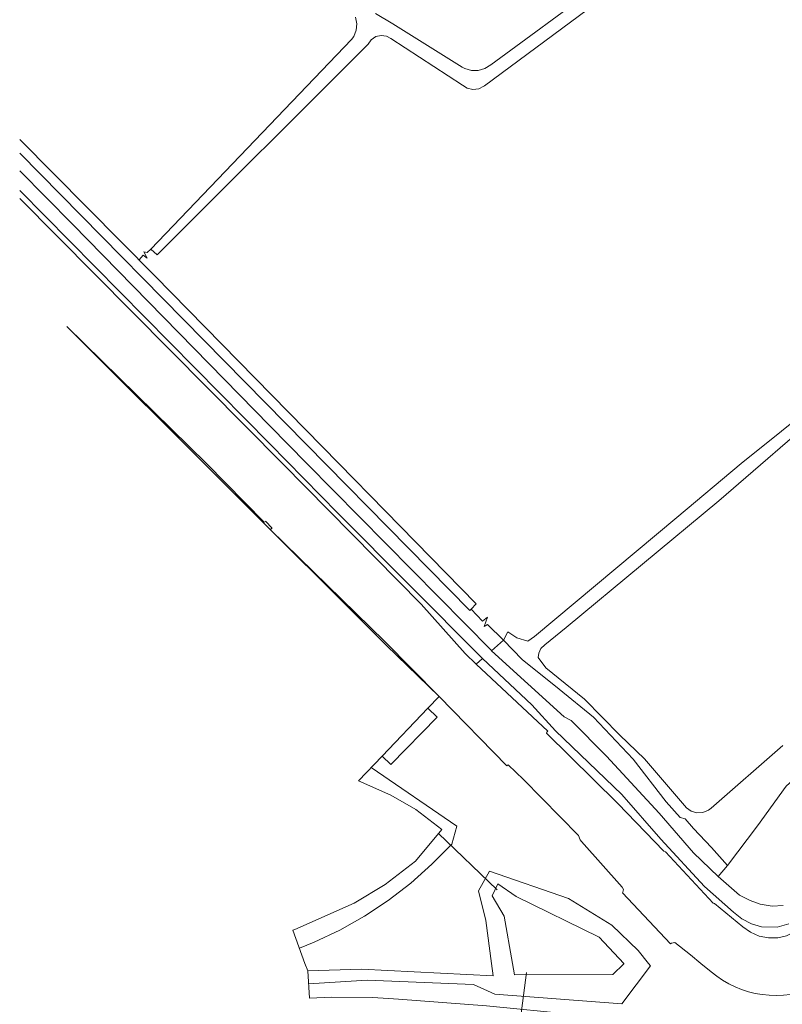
# Model space of a CAD drawing. Header units: metres. Extents: x 83575 to 86200, y 450600 to 453750.
# Tile 14 of 94: x 83950 to 84102, y 451642 to 451839. Entities that reach past the tile are written whole.
import ezdxf

# ---------------------------------------------------------------- set-up
doc = ezdxf.new("R2010")
doc.units = ezdxf.units.M
for name, color, linetype, lineweight in [('gw-bs-grondwerklijn', 253, 'Continuous', 18), ('og-bs-bebouwing', 253, 'Continuous', 18), ('vh-bs-randverharding', 253, 'Continuous', 18), ('wb-bs-taludbesch', 253, 'Continuous', 18), ('wh-bs-duiker', 253, 'duiker', 18)]:
    doc.layers.add(name, color=color, linetype=linetype, lineweight=lineweight)
doc.linetypes.add('duiker', pattern='A,0,-2,[15,RTW.shx,S=1,R=0,X=0,Y=0],-2', length=4)

msp = doc.modelspace()

# ---------------------------------------------------------------- linework, layer by layer
at = {"layer": 'gw-bs-grondwerklijn'}
for p, q in [((84000.43, 451737.11), (83999.21, 451738.43)), ((84046.74, 451714.65), (84044.35, 451712.55)), ((84042.57, 451710.99), (84041.31, 451709.89)), ((84041.31, 451709.89), (84055.64, 451696.47)), ((84031.64, 451701.04), (84033.88, 451703.37)), ((84047.43, 451689.53), (84033.88, 451703.37)), ((84055.64, 451696.47), (84055.42, 451696.28)), ((84017.74, 451686.54), (84022.45, 451691.45)), ((84020.28, 451689.19), (84037.42, 451677.45)), ((84037.42, 451677.45), (84036.42, 451673.89)), ((84036.42, 451673.89), (84032.44, 451669.84)), ((84032.44, 451669.84), (84028.19, 451666.07)), ((84043.92, 451668.48), (84041.74, 451664.53)), ((84059.72, 451662.99), (84043.92, 451668.48)), ((84089.66, 451667.37), (84091.55, 451669.56)), ((84028.19, 451666.07), (84023.68, 451662.61)), ((84041.74, 451664.53), (84043.18, 451658.57)), ((84023.68, 451662.61), (84018.95, 451659.47)), ((84068.41, 451657.65), (84059.72, 451662.99)), ((84018.95, 451659.47), (84014, 451656.68)), ((84043.18, 451658.57), (84044.36, 451650)), ((84007.05, 451650), (84004.63, 451656.63)), ((84014, 451656.68), (84008.87, 451654.24)), ((84068.41, 451657.65), (84073.67, 451652.61)), ((84065.9, 451655.25), (84070.8, 451650)), ((84008.87, 451654.24), (84005.93, 451653.06)), ((84075.74, 451650), (84073.67, 451652.61)), ((84018.33, 451648.84), (84007.6, 451648.49)), ((84044.7, 451647.53), (84018.33, 451648.84)), ((84044.36, 451650), (84044.7, 451647.53)), ((84070.42, 451641.93), (84076.14, 451649.5)), ((84070.8, 451650), (84070.84, 451649.95)), ((84076.14, 451649.5), (84075.74, 451650)), ((84019.51, 451646.65), (84007.76, 451645.94)), ((84040.74, 451645.8), (84019.51, 451646.65)), ((84044.99, 451643.84), (84040.74, 451645.8)), ((84070.42, 451641.93), (84044.99, 451643.84))]:
    msp.add_line(p, q, dxfattribs=at)
for points in [[(84070.41, 451845.95), (84042.94, 451825.59), (84042.83, 451825.5), (84041.79, 451824.98), (84040.64, 451824.84), (84039.51, 451825.09), (84038.53, 451825.72), (84024.2, 451835.06), (84023.34, 451835.51), (84022.26, 451835.66), (84021.19, 451835.41), (84020.29, 451834.8), (84019.67, 451833.9), (83977.51, 451791.77), (83976.19, 451792.9), (84016.38, 451834.86), (84016.79, 451835.44), (84017.29, 451836.67), (84017.41, 451837.98), (84017.13, 451839.28)], [(84021.18, 451840.03), (84024.6, 451837.97), (84038.5, 451829.28), (84039.01, 451829), (84040.33, 451828.61), (84041.71, 451828.62), (84043.03, 451829.02), (84044.19, 451829.78), (84065.45, 451845.42)], [(83950, 451814.8), (83977.05, 451787.55), (84013.83, 451750), (84023.1, 451740.54), (84041.31, 451721.95), (84040.28, 451720.87)], [(84040.28, 451720.87), (84040.01, 451720.6), (83950, 451812.08)], [(83950, 451803.05), (84002.57, 451750), (84030.3, 451721.9), (84039.09, 451711.97), (84041.31, 451709.89)], [(83973.86, 451790.76), (83974.66, 451791.67), (83975.48, 451791.12), (83974.82, 451792.33), (83975.48, 451792.22), (83976.19, 451792.9)], [(83999.21, 451738.43), (83998.86, 451738.28), (83987.36, 451750), (83959.41, 451777.39)], [(84033.88, 451703.37), (84023.29, 451713.64), (83959.41, 451777.39)], [(84046.74, 451714.65), (84047.61, 451716.33), (84049.39, 451715.14), (84051.61, 451714.49), (84052.96, 451715.39), (84081.44, 451739.19), (84094.28, 451750), (84110.42, 451762.95)], [(84111.87, 451761.61), (84089.78, 451742.55), (84059.28, 451717.17), (84054.99, 451713.74), (84054.22, 451713.01), (84053.78, 451712.05), (84053.71, 451711.21), (84055.21, 451709.12), (84062.94, 451702.85), (84070, 451695.68), (84074.94, 451690.93), (84083.31, 451681.15), (84084.29, 451680.46), (84085.43, 451680.14), (84086.62, 451680.21), (84087.73, 451680.66), (84088.26, 451681.07), (84102.62, 451693.59)], [(84033.88, 451703.37), (84022.92, 451714.46), (84000.16, 451736.75), (84000.43, 451737.11)], [(84040.28, 451720.87), (84042.54, 451718.45), (84043.56, 451719.29), (84042.88, 451717.43), (84043.56, 451717.77), (84046.74, 451714.65)], [(84091.55, 451669.56), (84088.33, 451673.17), (84084.72, 451677.02), (84083.06, 451678.94), (84082.07, 451679.17), (84079.29, 451682.3), (84072.69, 451690.85), (84064.71, 451699.26), (84057.86, 451704.88), (84050.51, 451710.8), (84046.74, 451714.65)], [(84122, 451702.14), (84103.27, 451685.43), (84097.57, 451677.52), (84091.55, 451669.56)], [(84055.42, 451696.28), (84055.37, 451696.07), (84069.48, 451682.1), (84069.63, 451681.99), (84078.83, 451672.45), (84079.14, 451672.3), (84088.65, 451662.06), (84088.91, 451662), (84094.59, 451657.34), (84096.13, 451656.24), (84097.86, 451655.48), (84099.72, 451655.11), (84101.61, 451655.13), (84103.34, 451655.52), (84108.72, 451658.2), (84123.78, 451669.08), (84125.98, 451670.06), (84128.31, 451670.66), (84130.71, 451670.87), (84133.11, 451670.68), (84135.44, 451670.09), (84137.58, 451669.17), (84146.89, 451662.01), (84159.69, 451650)], [(84050.74, 451686.78), (84047.66, 451689.74), (84047.43, 451689.53)], [(84017.74, 451686.54), (84024.2, 451683.69), (84029.23, 451680.78), (84034.4, 451676.81), (84029.16, 451670.43)], [(84086.23, 451650), (84084.13, 451651.74), (84081.03, 451654.17), (84080.33, 451654.06), (84080.12, 451653.94), (84070.52, 451664.14), (84070.6, 451664.24), (84070.74, 451664.78), (84070.5, 451665.28), (84062.33, 451674.37), (84062.06, 451674.71), (84061.74, 451675.56), (84050.74, 451686.78)], [(84029.16, 451670.43), (84023.1, 451665.77), (84016.9, 451662.07), (84005, 451656.76), (84004.63, 451656.63)], [(84048.54, 451650), (84046.87, 451659.45), (84044.48, 451663.52), (84045.6, 451665.93), (84049.25, 451663.41), (84065.9, 451655.25)], [(84007.94, 451643.08), (84007.6, 451648.49), (84007.05, 451650)], [(84070.84, 451649.95), (84068.62, 451647.79), (84048.94, 451647.73), (84048.54, 451650)], [(84107.03, 451644.44), (84106.89, 451644.44), (84105.52, 451644.08), (84104.13, 451643.81), (84102.72, 451643.65), (84101.31, 451643.59), (84099.89, 451643.62), (84098.48, 451643.76), (84097.09, 451644), (84095.71, 451644.34), (84094.37, 451644.77), (84093.05, 451645.3), (84091.78, 451645.92), (84090.55, 451646.64), (84089.38, 451647.43), (84088.27, 451648.31), (84086.23, 451650)]]:
    msp.add_lwpolyline(points, dxfattribs=at)
at = {"layer": 'og-bs-bebouwing'}
for p, q in [((84022.45, 451691.45), (84031.64, 451701.04)), ((84031.64, 451701.04), (84033.46, 451699.29))]:
    msp.add_line(p, q, dxfattribs=at)
msp.add_lwpolyline([(84033.46, 451699.29), (84024.19, 451689.77), (84022.45, 451691.45)], dxfattribs=at)
at = {"layer": 'vh-bs-randverharding'}
for points in [[(83950, 451808.53), (83960.56, 451797.87), (84000, 451757.57), (84007.41, 451750), (84044.25, 451712.64), (84044.35, 451712.55)], [(84042.57, 451710.99), (84042.36, 451711.18), (84013.62, 451740.05), (84000, 451753.97), (83950, 451804.65)], [(84044.35, 451712.55), (84058.85, 451699.31), (84060.28, 451698.59), (84067.36, 451691.45), (84077.9, 451680.04), (84084.72, 451672.09), (84089.66, 451667.37)], [(84103.83, 451657.94), (84101.48, 451657.27), (84098.37, 451657.3), (84096.32, 451657.92), (84094.43, 451658.91), (84092.74, 451660.24), (84086.95, 451665.42), (84078.19, 451674.84), (84070.39, 451683.76), (84057.16, 451696.55), (84052.41, 451701.73), (84042.57, 451710.99)], [(84089.66, 451667.37), (84093.95, 451663.63), (84096.04, 451662.56), (84098.06, 451661.85), (84100.47, 451661.45), (84102.69, 451661.61)], [(84007.94, 451643.08), (84012.37, 451643.24), (84020.63, 451643.15), (84025.74, 451642.83), (84043.32, 451641.51), (84060.86, 451639.78), (84069.9, 451638.69), (84088.11, 451636.2), (84106.25, 451633.31)]]:
    msp.add_lwpolyline(points, dxfattribs=at)
at = {"layer": 'wb-bs-taludbesch'}
for p, q in [((83999.21, 451738.43), (83999.16, 451738.48)), ((84000.5, 451737.04), (84000.43, 451737.11))]:
    msp.add_line(p, q, dxfattribs=at)
at = {"layer": 'wh-bs-duiker'}
for p, q in [((84033.66, 451676.08), (84045.51, 451664.73)), ((84043.72, 451590.86), (84051.37, 451648.15))]:
    msp.add_line(p, q, dxfattribs=at)

doc.saveas('drawing.dxf')
